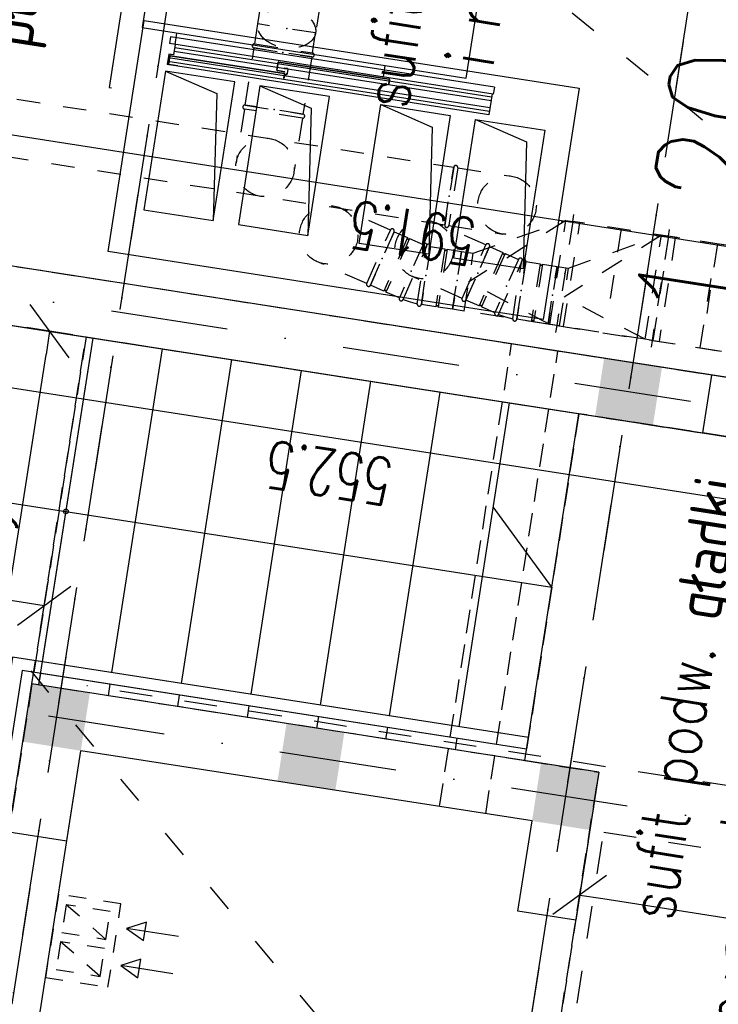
# Model space of a CAD drawing. Extents: x -38969 to 27108, y -24488 to 212598.
# Tile 139 of 256: x -9170 to -8871, y 35787 to 36207. Entities that reach past the tile are written whole.
import ezdxf
from ezdxf import colors
from ezdxf.entities.mleader import LeaderData, LeaderLine
from ezdxf.math import Vec2, Vec3

# ---------------------------------------------------------------- set-up
doc = ezdxf.new("R2010")
doc.units = 0
doc.header["$LTSCALE"] = 100
doc.header["$MEASUREMENT"] = 0
for name, pattern in [('0.5_0.5', [1, 0.5, -0.5]), ('0.7_0.7', [1.4, 0.7, -0.7]), ('ACAD_ISO03W100', [30, 12, -18]), ('DASHDOT2', [0.5, 0.25, -0.125, 0, -0.125]), ('DASHED22', [0.15, 0.1, -0.05])]:
    doc.linetypes.add(name, pattern=pattern)
doc.layers.get('0').update_dxf_attribs({"linetype": 'CONTINUOUS'})
doc.layers.get('DEFPOINTS').update_dxf_attribs({"linetype": 'CONTINUOUS'})
for name, color, linetype in [('F_0-DIM', 6, 'CONTINUOUS'), ('F_0-MUR', 3, 'CONTINUOUS'), ('F_0-MUW', 1, 'CONTINUOUS'), ('F_0-osie', 6, 'CONTINUOUS'), ('F_0-POMOCNICZA', 2, 'CONTINUOUS'), ('F_0-POW', 123, 'DASHED22'), ('F_0-STOLARKA', 6, 'CONTINUOUS'), ('F_0-sufit podw', 252, 'CONTINUOUS'), ('F_0-sufity TXT', 123, 'CONTINUOUS'), ('F_1-MEBLE', 5, 'CONTINUOUS'), ('F_1-mur', 3, 'CONTINUOUS'), ('F_1-MUW', 1, 'CONTINUOUS'), ('F_1-NR POM', 3, 'CONTINUOUS'), ('F_1-osie', 6, 'CONTINUOUS'), ('F_1-POMOCNICZA', 2, 'CONTINUOUS'), ('F_1-POW', 2, 'DASHED22'), ('F_1-sufit podw', 252, 'CONTINUOUS'), ('F_1-sufity TXT', 123, 'CONTINUOUS'), ('F_1-WEN_WYC1-_ZLICZAC', 6, 'CONTINUOUS'), ('F_1-WENTYLACJA', 2, 'CONTINUOUS'), ('t_1-TXT', 123, 'CONTINUOUS')]:
    doc.layers.add(name, color=color, linetype=linetype)
doc.styles.add('ROMANS', font='ROMANS.shx', dxfattribs={"width": 0.8})
doc.styles.get("Standard").update_dxf_attribs({"font": 'romans.shx', "width": 0.7})
doc.dimstyles.new('DIM100', dxfattribs={"dimscale": 10, "dimtxt": 2, "dimasz": 1, "dimexe": 0, "dimexo": 0, "dimgap": 0.5, "dimtad": 1, "dimdec": 4, "dimrnd": 0.5, "dimdsep": 46, "dimtxsty": 'Standard', "dimblk1": 'TICK1', "dimblk2": 'TICK1', "dimsah": 1, "dimcen": 0, "dimse1": 1, "dimse2": 1, "dimclrd": 6, "dimclre": 6, "dimclrt": 123, "dimadec": 0, "dimazin": 0, "dimtfac": 1, "dimtdec": 4, "dimtmove": 2, "dimatfit": 3, "dimldrblk": 'TICK1', "dimfxl": 1, "dimtolj": 1, "dimarcsym": 0})

# ---------------------------------------------------------------- blocks, each defined once
blk = doc.blocks.new('TICK1')
at = {"color": 0}
for p, q in [((-1, -1), (1, 1)), ((0, -1), (0, 1)), ((0, 0), (-1, 0))]:
    blk.add_line(p, q, dxfattribs=at)
blk = doc.blocks.new('*D1824')
at = {"layer": 'DEFPOINTS', "color": 0}
for p in [(-9246.54, 36468.08), (-8662.09, 36377.02), (-9291.95, 36176.6)]:
    blk.add_point(p, dxfattribs=at)
at = {"layer": 'F_0-DIM', "color": 6, "lineweight": -2, "transparency": 16777216}
blk.add_line((-8717.38, 36087.08), (-9282.07, 36175.06), dxfattribs=at)
at = {"layer": 'F_0-DIM', "color": 6, "lineweight": -2, "transparency": 16777216, "xscale": 10, "yscale": 10, "zscale": 10}
for p, rotation in [((-9291.95, 36176.6), 171.1447089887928), ((-8707.5, 36085.54), 351.1447089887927)]:
    blk.add_blockref('TICK1', p, dxfattribs=dict(at, rotation=rotation))
at = {"layer": 'F_0-DIM', "color": 123, "transparency": 16777216, "insert": (-9002.03, 36116.25), "char_height": 20, "attachment_point": 5, "rotation": 171.1447}
blk.add_mtext('\\A1;591.5', dxfattribs=at)
blk = doc.blocks.new('*D1825')
at = {"layer": 'DEFPOINTS', "color": 0}
for p in [(-9156.84, 36074.33), (-9108.66, 36066.82), (-9187.17, 35562.9)]:
    blk.add_point(p, dxfattribs=at)
at = {"layer": 'F_0-DIM', "color": 6, "lineweight": -2, "transparency": 16777216}
blk.add_line((-9233.81, 35580.29), (-9158.38, 36064.45), dxfattribs=at)
at = {"layer": 'F_0-DIM', "color": 6, "lineweight": -2, "transparency": 16777216, "xscale": 10, "yscale": 10, "zscale": 10}
for p, rotation in [((-9156.84, 36074.33), 81.14470898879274), ((-9235.35, 35570.4), 261.1447089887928)]:
    blk.add_blockref('TICK1', p, dxfattribs=dict(at, rotation=rotation))
at = {"layer": 'F_0-DIM', "color": 123, "transparency": 16777216, "insert": (-9210.91, 35824.67), "char_height": 20, "attachment_point": 5, "rotation": 81.1447}
blk.add_mtext('\\A1;510', dxfattribs=at)
blk = doc.blocks.new('DR_11100L0')
at = {"color": 7}
blk.add_line((-15, 50), (35, 50), dxfattribs=at)
blk.add_lwpolyline([(4, 0), (4, 3), (101, 3), (101, 0), (4, 0)])
blk.add_arc((4, 3), 97, 0, 90, dxfattribs=at)
blk = doc.blocks.new('*D1849')
at = {"layer": 'DEFPOINTS', "color": 0}
for p in [(-9304.3, 36097.3), (-9308.38, 36071.13), (-8758.39, 36012.25)]:
    blk.add_point(p, dxfattribs=at)
at = {"layer": 'F_0-DIM', "color": 6, "lineweight": -2, "transparency": 16777216}
blk.add_line((-8772.35, 35987.62), (-9298.5, 36069.59), dxfattribs=at)
at = {"layer": 'F_0-DIM', "color": 6, "lineweight": -2, "transparency": 16777216, "xscale": 10, "yscale": 10, "zscale": 10}
for p, rotation in [((-9308.38, 36071.13), 171.1447089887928), ((-8762.47, 35986.08), 351.1447089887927)]:
    blk.add_blockref('TICK1', p, dxfattribs=dict(at, rotation=rotation))
at = {"layer": 'F_0-DIM', "color": 123, "transparency": 16777216, "insert": (-9037.73, 36013.78), "char_height": 20, "attachment_point": 5, "rotation": 171.1447}
blk.add_mtext('\\A1;552.5', dxfattribs=at)
blk = doc.blocks.new('*D1850')
at = {"layer": 'DEFPOINTS', "color": 0}
for p in [(-9322.19, 35982.49), (-9326.73, 35953.32), (-9163.7, 35927.92)]:
    blk.add_point(p, dxfattribs=at)
at = {"layer": 'F_0-DIM', "color": 6, "lineweight": -2, "transparency": 16777216}
blk.add_line((-9169.04, 35958.62), (-9312.31, 35980.95), dxfattribs=at)
at = {"layer": 'F_0-DIM', "color": 6, "lineweight": -2, "transparency": 16777216, "xscale": 10, "yscale": 10, "zscale": 10}
for p, rotation in [((-9322.19, 35982.49), 171.1447089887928), ((-9159.16, 35957.09), 351.1447089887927)]:
    blk.add_blockref('TICK1', p, dxfattribs=dict(at, rotation=rotation))
at = {"layer": 'F_0-DIM', "color": 123, "transparency": 16777216, "insert": (-9242.98, 35954.96), "char_height": 20, "attachment_point": 5, "rotation": 171.1447}
blk.add_mtext('\\A1;165', dxfattribs=at)
blk = doc.blocks.new('*D1851')
at = {"layer": 'DEFPOINTS', "color": 0}
for p in [(-8932.13, 35822.74), (-8751.12, 35805.55), (-8752.6, 35796.03)]:
    blk.add_point(p, dxfattribs=at)
at = {"layer": 'F_0-DIM', "color": 6, "lineweight": -2, "transparency": 16777216}
blk.add_line((-8920.58, 35831.95), (-8761, 35807.09), dxfattribs=at)
at = {"layer": 'F_0-DIM', "color": 6, "lineweight": -2, "transparency": 16777216, "xscale": 10, "yscale": 10, "zscale": 10}
for p, rotation in [((-8930.46, 35833.49), 171.1447089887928), ((-8751.12, 35805.55), 351.1447089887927)]:
    blk.add_blockref('TICK1', p, dxfattribs=dict(at, rotation=rotation))
at = {"layer": 'F_0-DIM', "color": 123, "transparency": 16777216, "insert": (-8843.1, 35804.7), "char_height": 20, "attachment_point": 5, "rotation": 171.1447}
blk.add_mtext('\\A1;181.5', dxfattribs=at)

msp = doc.modelspace()

# ---------------------------------------------------------------- hatches: boundary and pattern name
at = {"layer": 'F_0-MUW', "linetype": 'Continuous'}
h = msp.add_hatch(color=256, dxfattribs=at)
h.dxf.hatch_style = 1
h.paths.add_polyline_path([(-9166.28513, 35911.33722), (-9168.20937, 35898.98622), (-9155.85837, 35897.06198), (-9153.93412, 35909.41298)])
h.paths.add_polyline_path([(-9164.36089, 35923.68823), (-9166.28513, 35911.33722), (-9153.93412, 35909.41298), (-9152.00988, 35921.76398)])
h.paths.add_polyline_path([(-9152.00988, 35921.76398), (-9153.93412, 35909.41298), (-9141.58312, 35907.48874), (-9139.65888, 35919.83974)])
h.paths.add_polyline_path([(-9153.93412, 35909.41298), (-9155.85837, 35897.06198), (-9143.50736, 35895.13773), (-9141.58312, 35907.48874)])
h = msp.add_hatch(color=256, dxfattribs=at)
h.dxf.hatch_style = 1
h.paths.add_polyline_path([(-9057.5963, 35894.40389), (-9059.52054, 35882.05288), (-9034.81853, 35878.2044), (-9032.89429, 35890.5554)])
h.paths.add_polyline_path([(-9055.67205, 35906.75489), (-9057.5963, 35894.40389), (-9032.89429, 35890.5554), (-9030.97005, 35902.90641)])
h = msp.add_hatch(color=256, dxfattribs=at)
h.dxf.hatch_style = 1
h.paths.add_polyline_path([(-8948.90746, 35877.47055), (-8950.83171, 35865.11955), (-8926.1297, 35861.27106), (-8924.20546, 35873.62207)])
h.paths.add_polyline_path([(-8946.98322, 35889.82156), (-8948.90746, 35877.47055), (-8924.20546, 35873.62207), (-8922.28121, 35885.97307)])
at = {"layer": 'F_1-MUW', "linetype": 'Continuous'}
h = msp.add_hatch(color=256, dxfattribs=at)
h.dxf.hatch_style = 1
h.paths.add_polyline_path([(-8921.96807, 36050.3846), (-8923.89231, 36038.0336), (-8899.1903, 36034.18511), (-8897.26606, 36046.53612)])
h.paths.add_polyline_path([(-8920.04382, 36062.73561), (-8921.96807, 36050.3846), (-8897.26606, 36046.53612), (-8895.34182, 36058.88712)])
h = msp.add_hatch(color=256, dxfattribs=at)
h.dxf.hatch_style = 1
h.paths.add_polyline_path([(-9166.28513, 35911.33722), (-9168.20937, 35898.98622), (-9155.85837, 35897.06198), (-9153.93412, 35909.41298)])
h.paths.add_polyline_path([(-9164.36089, 35923.68823), (-9166.28513, 35911.33722), (-9153.93412, 35909.41298), (-9152.00988, 35921.76398)])
h.paths.add_polyline_path([(-9152.00988, 35921.76398), (-9153.93412, 35909.41298), (-9141.58312, 35907.48874), (-9139.65888, 35919.83974)])
h.paths.add_polyline_path([(-9153.93412, 35909.41298), (-9155.85837, 35897.06198), (-9143.50736, 35895.13773), (-9141.58312, 35907.48874)])
h = msp.add_hatch(color=256, dxfattribs=at)
h.dxf.hatch_style = 1
h.paths.add_polyline_path([(-9057.5963, 35894.40389), (-9059.52054, 35882.05288), (-9034.81853, 35878.2044), (-9032.89429, 35890.5554)])
h.paths.add_polyline_path([(-9055.67205, 35906.75489), (-9057.5963, 35894.40389), (-9032.89429, 35890.5554), (-9030.97005, 35902.90641)])
h = msp.add_hatch(color=256, dxfattribs=at)
h.dxf.hatch_style = 1
h.paths.add_polyline_path([(-8948.90746, 35877.47055), (-8950.83171, 35865.11955), (-8926.1297, 35861.27106), (-8924.20546, 35873.62207)])
h.paths.add_polyline_path([(-8946.98322, 35889.82156), (-8948.90746, 35877.47055), (-8924.20546, 35873.62207), (-8922.28121, 35885.97307)])

# ---------------------------------------------------------------- linework, layer by layer
at = {"color": 1, "ltscale": 10}
for p, q in [((-9095.71491, 36342.3724), (-9117.26643, 36204.04116)), ((-8978.93519, 36182.48964), (-8957.38367, 36320.82088)), ((-9117.26643, 36204.04116), (-8978.93519, 36182.48964)), ((-9117.26643, 36204.04116), (-8978.93519, 36182.48964))]:
    msp.add_line(p, q, dxfattribs=at)
for p, q in [((-9111.59935, 36305.37666), (-9131.38056, 36178.40835)), ((-9105.2233, 36200.14076), (-9105.68512, 36197.17652)), ((-8966.89206, 36178.58924), (-9105.2233, 36200.14076)), ((-9103.21492, 36196.79167), (-9102.44522, 36201.73207)), ((-8967.35388, 36175.625), (-9105.68512, 36197.17652)), ((-9103.21492, 36196.79167), (-9103.89225, 36192.44411)), ((-8968.30974, 36172.73773), (-9103.67674, 36193.82743)), ((-8968.06344, 36174.31866), (-9103.43044, 36195.40836)), ((-9105.86841, 36192.75199), (-9106.57654, 36188.20682)), ((-8969.01786, 36168.19256), (-9106.36102, 36189.59014)), ((-8968.77156, 36169.77349), (-9106.11472, 36191.17107)), ((-9105.49753, 36191.88456), (-9106.02092, 36188.52509)), ((-9105.87271, 36188.502), (-9105.34931, 36191.86147)), ((-9103.89225, 36192.44411), (-9105.86841, 36192.75199)), ((-9105.17801, 36191.98659), (-9056.73738, 36184.43971)), ((-9105.15492, 36192.1348), (-9056.71428, 36184.58792)), ((-9058.88699, 36189.48071), (-9011.92847, 36182.16474)), ((-8969.23338, 36166.80925), (-9106.57654, 36188.20682)), ((-9102.11478, 36187.6129), (-9105.77068, 36188.18248)), ((-9102.09169, 36187.76112), (-9105.74759, 36188.33069)), ((-9102.11478, 36187.6129), (-9102.09169, 36187.76112)), ((-9059.75299, 36185.87099), (-9059.2296, 36189.23047)), ((-9059.60478, 36185.8479), (-9059.08138, 36189.20737)), ((-9056.34089, 36185.03578), (-9059.50275, 36185.52839)), ((-9056.3178, 36185.18399), (-9059.47966, 36185.6766)), ((-9058.91008, 36189.3325), (-9011.95156, 36182.01652)), ((-9014.28769, 36182.93712), (-9013.518, 36187.87752)), ((-9056.61225, 36184.26841), (-9056.90474, 36182.39105)), ((-9056.90474, 36182.39105), (-9056.75653, 36182.36796)), ((-9056.46404, 36184.24532), (-9056.75653, 36182.36796)), ((-9056.34089, 36185.03578), (-9056.3178, 36185.18399)), ((-9011.82644, 36181.84522), (-9012.11893, 36179.96787)), ((-9011.67823, 36181.82213), (-9011.97072, 36179.94478)), ((-9131.38056, 36178.40835), (-9130.39248, 36178.25441)), ((-9012.11893, 36179.96787), (-9011.97072, 36179.94478)), ((-8966.89206, 36178.58924), (-8967.35388, 36175.625)), ((-8967.84792, 36175.70197), (-8969.23338, 36166.80925))]:
    msp.add_line(p, q)
msp.add_lwpolyline([(-9055.27011, 36186.38705, -0.414213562), (-9055.14499, 36186.21575), (-9055.42022, 36184.44919, -0.198912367), (-9055.47995, 36184.35115), (-9056.47145, 36183.62695, 0.198912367), (-9056.59093, 36183.43088), (-9056.72574, 36182.56558), (-9056.57753, 36182.54249), (-9056.44272, 36183.40779, -0.198912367), (-9056.38298, 36183.50582), (-9055.39148, 36184.23002, 0.198912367), (-9055.272, 36184.4261), (-9054.99678, 36186.19266, 0.414213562), (-9055.24702, 36186.53526), (-9056.58093, 36186.74308), (-9056.60402, 36186.59487)], format="xyb", close=True)
for centre, radius, start, end in [((-9105.2011, 36191.83838), 0.3, 81.144709, 171.144709), ((-9105.2011, 36191.83838), 0.15, 81.144709, 171.144709), ((-9058.93317, 36189.18428), 0.3, 81.144709, 171.144709), ((-9105.7245, 36188.4789), 0.3, 171.144709, 261.144709), ((-9105.7245, 36188.4789), 0.15, 171.144709, 261.144709), ((-9059.45657, 36185.82481), 0.3, 171.144709, 261.144709), ((-9059.45657, 36185.82481), 0.15, 171.144709, 261.144709), ((-9058.93317, 36189.18428), 0.15, 81.144709, 171.144709), ((-9056.76047, 36184.2915), 0.15, 351.144709, 81.144709), ((-9056.76047, 36184.2915), 0.3, 351.144709, 81.144709), ((-9011.97466, 36181.86831), 0.15, 351.144709, 81.144709), ((-9011.97466, 36181.86831), 0.3, 351.144709, 81.144709)]:
    msp.add_arc(centre, radius, start, end)
at = {"layer": 'F_0-MUR'}
for p, q in [((-8716.00524, 36030.94712), (-9171.01622, 36101.83622)), ((-9174.8647, 36077.13421), (-8719.85373, 36006.24511)), ((-9174.21301, 35860.45109), (-9164.36089, 35923.68823)), ((-8922.28121, 35885.97307), (-9164.36089, 35923.68823)), ((-8922.28121, 35885.97307), (-8932.13334, 35822.73593)), ((-9174.21301, 35860.45109), (-9149.511, 35856.6026)), ((-8932.13334, 35822.73593), (-8956.83534, 35826.58442))]:
    msp.add_line(p, q, dxfattribs=at)
at = {"layer": 'F_0-MUR', "color": 3}
for p, q in [((-9149.511, 35856.6026), (-9143.50736, 35895.13773)), ((-8950.83171, 35865.11955), (-9143.50736, 35895.13773)), ((-8956.83534, 35826.58442), (-8950.83171, 35865.11955))]:
    msp.add_line(p, q, dxfattribs=at)
at = {"layer": 'F_0-MUR'}
msp.add_circle((-9149.85119, 35997.33243), 1, dxfattribs=at)
at = {"layer": 'F_0-MUW', "linetype": 'Continuous'}
for p, q in [((-9161.39664, 35923.22641), (-9138.30573, 36071.43845)), ((-9130.21484, 35928.48903), (-9108.66332, 36066.82027)), ((-9100.57243, 35923.87085), (-9079.02091, 36062.20209)), ((-9049.37851, 36057.5839), (-9060.92396, 35983.47788)), ((-9019.7361, 36052.96572), (-9041.28762, 35914.63448)), ((-9011.64521, 35910.0163), (-8990.09369, 36048.34754)), ((-8982.0028, 35905.39812), (-8960.45128, 36043.72936)), ((-8953.89978, 35890.89913), (-8930.80887, 36039.11118)), ((-9060.92396, 35983.47788), (-9070.93002, 35919.25266)), ((-9131.75424, 35918.60823), (-9130.98454, 35923.54863)), ((-9102.11183, 35913.99004), (-9101.34213, 35918.93045)), ((-9071.69972, 35914.31226), (-9072.46942, 35909.37186)), ((-9042.05731, 35909.69408), (-9042.82701, 35904.75368)), ((-9013.1846, 35900.1355), (-9012.4149, 35905.0759)), ((-8983.54219, 35895.51731), (-8982.7725, 35900.45772))]:
    msp.add_line(p, q, dxfattribs=at)
for points in [[(-9149.85119, 35997.33243), (-8942.35433, 35965.00515), (-8967.37855, 35999.26574)], [(-8952.36039, 35900.77993), (-9159.85725, 35933.10721)], [(-8953.13009, 35895.83953), (-9160.62695, 35928.16681)]]:
    msp.add_lwpolyline(points, dxfattribs=at)
at = {"layer": 'F_0-osie', "linetype": 'DASHDOT2', "ltscale": 2}
for p, q in [((-9022.01301, 36756.16593), (-9283.38316, 35078.5274)), ((-8804.63534, 36722.29926), (-9066.0055, 35044.66073)), ((-8685.39363, 36013.52714), (-9702.5148, 36171.99102)), ((-8712.33303, 35840.61309), (-9729.45419, 35999.07697))]:
    msp.add_line(p, q, dxfattribs=at)
at = {"layer": 'F_0-POMOCNICZA', "color": 10, "linetype": 'DASHED22'}
for p, q in [((-8990.35492, 35871.27713), (-8959.56704, 36068.89318)), ((-8970.59331, 35868.19834), (-8939.80543, 36065.81439))]:
    msp.add_line(p, q, dxfattribs=at)
at = {"layer": 'F_0-POW', "color": 1}
for points in [[(-9300.45474, 36122.00228), (-9246.53745, 36468.0774), (-8662.08796, 36377.02224), (-8716.00524, 36030.94712)], [(-9382.81232, 35593.37933), (-9304.30322, 36097.30027), (-9141.26997, 36071.90027), (-9196.68816, 35716.19137), (-8954.60849, 35678.47621), (-8922.28121, 35885.97307), (-9164.36089, 35923.68823), (-9141.26997, 36071.90027), (-8730.72261, 36007.93844), (-8809.23171, 35504.0175)]]:
    msp.add_lwpolyline(points, close=True, dxfattribs=at)
at = {"layer": 'F_0-sufit podw', "color": 3, "linetype": 'ACAD_ISO03W100', "ltscale": 0.01}
for points in [[(-8716.00524, 36030.94712), (-9246.53745, 36468.0774)], [(-8812.19596, 35504.47931), (-9304.30322, 36097.30027)]]:
    msp.add_lwpolyline(points, dxfattribs=at)
at = {"layer": 'F_1-MEBLE'}
for p, q in [((-9107.34828, 36185.46948), (-9085.45623, 36175.85609)), ((-9066.99639, 36179.1828), (-9045.10433, 36169.56941)), ((-9085.45623, 36175.85609), (-9086.94223, 36121.56648)), ((-9045.10433, 36169.56941), (-9046.59034, 36115.2798)), ((-9015.35438, 36171.13716), (-8993.46233, 36161.52376)), ((-8975.00249, 36164.85047), (-8953.11044, 36155.23708)), ((-8993.46233, 36161.52376), (-8994.94834, 36107.23416)), ((-8953.11044, 36155.23708), (-8954.59644, 36100.94748))]:
    msp.add_line(p, q, dxfattribs=at)
for points in [[(-9116.48009, 36207.13346), (-8930.721, 36178.19285), (-8946.11494, 36079.38482), (-9131.87404, 36108.32543)], [(-9077.70587, 36180.8513), (-9107.34828, 36185.46948), (-9116.58464, 36126.18466), (-9086.94223, 36121.56648)], [(-9037.35398, 36174.56462), (-9066.99639, 36179.1828), (-9076.23275, 36119.89798), (-9046.59034, 36115.2798)], [(-9015.35438, 36171.13716), (-8985.71197, 36166.51897), (-8994.94834, 36107.23416), (-9024.59075, 36111.85234)], [(-8975.00249, 36164.85047), (-8945.36008, 36160.23229), (-8954.59644, 36100.94748), (-8984.23885, 36105.56566)]]:
    msp.add_lwpolyline(points, close=True, dxfattribs=at)
at = {"layer": 'F_1-mur'}
for p, q in [((-8874.09809, 36055.57742), (-9300.45474, 36122.00228)), ((-9304.30322, 36097.30027), (-8877.94658, 36030.87542)), ((-9304.30322, 36097.30027), (-8877.94658, 36030.87542)), ((-8877.94658, 36030.87542), (-8874.09809, 36055.57742)), ((-9174.21301, 35860.45109), (-9164.36089, 35923.68823)), ((-8922.28121, 35885.97307), (-9164.36089, 35923.68823)), ((-8922.28121, 35885.97307), (-8932.13334, 35822.73593)), ((-8932.13334, 35822.73593), (-8956.83534, 35826.58442))]:
    msp.add_line(p, q, dxfattribs=at)
at = {"layer": 'F_1-mur', "color": 3}
for p, q in [((-9168.13767, 35737.04489), (-9143.50736, 35895.13773)), ((-8950.83171, 35865.11955), (-9143.50736, 35895.13773)), ((-8956.83534, 35826.58442), (-8950.83171, 35865.11955))]:
    msp.add_line(p, q, dxfattribs=at)
at = {"layer": 'F_1-MUW', "linetype": 'Continuous'}
for p, q in [((-9159.85725, 35933.10721), (-9138.30573, 36071.43845)), ((-9130.21484, 35928.48903), (-9108.66332, 36066.82027)), ((-9100.57243, 35923.87085), (-9079.02091, 36062.20209)), ((-9049.37851, 36057.5839), (-9060.92396, 35983.47788)), ((-9019.7361, 36052.96572), (-9041.28762, 35914.63448)), ((-9011.64521, 35910.0163), (-8990.09369, 36048.34754)), ((-8982.0028, 35905.39812), (-8960.45128, 36043.72936)), ((-8953.89978, 35890.89913), (-8930.80887, 36039.11118)), ((-9060.92396, 35983.47788), (-9070.93002, 35919.25266)), ((-9161.39664, 35923.22641), (-9160.62695, 35928.16681)), ((-9131.75424, 35918.60823), (-9130.98454, 35923.54863)), ((-9102.11183, 35913.99004), (-9101.34213, 35918.93045)), ((-9071.69972, 35914.31226), (-9072.46942, 35909.37186)), ((-9042.05731, 35909.69408), (-9042.82701, 35904.75368)), ((-9013.1846, 35900.1355), (-9012.4149, 35905.0759)), ((-8983.54219, 35895.51731), (-8982.7725, 35900.45772))]:
    msp.add_line(p, q, dxfattribs=at)
for points in [[(-9205.26938, 35641.62353), (-9289.75024, 35654.78535), (-9234.33205, 36010.49425), (-9149.85119, 35997.33243)], [(-9149.85119, 35997.33243), (-8942.35433, 35965.00515), (-8967.37855, 35999.26574)], [(-8952.36039, 35900.77993), (-9172.70229, 35935.10842), (-9208.10836, 35707.84996)], [(-8953.13009, 35895.83953), (-9168.53159, 35929.39833), (-9202.39826, 35712.02066)]]:
    msp.add_lwpolyline(points, dxfattribs=at)
at = {"layer": 'F_1-osie', "linetype": 'DASHDOT2', "ltscale": 2}
for p, q in [((-9011.2314, 36825.36913), (-9283.38316, 35078.5274)), ((-8793.85373, 36791.50246), (-9066.0055, 35044.66073)), ((-8685.39363, 36013.52714), (-9640.27707, 36162.29461)), ((-8712.33303, 35840.61309), (-9667.21646, 35989.38055))]:
    msp.add_line(p, q, dxfattribs=at)
at = {"layer": 'F_1-POMOCNICZA', "linetype": '0.7_0.7', "ltscale": 0.2}
msp.add_line((-8781.05644, 35866.75392), (-9140.96469, 35922.82636), dxfattribs=at)
msp.add_lwpolyline([(-8791.75078, 35840.3353), (-8811.7629, 35711.88487), (-8940.21334, 35731.89699), (-8920.20122, 35860.34743)], close=True, dxfattribs=at)
at = {"layer": 'F_1-POW', "color": 1}
for points in [[(-9300.45474, 36122.00228), (-9267.59376, 36332.92477), (-8924.23586, 36279.43082), (-8903.17955, 36414.58346), (-8672.95685, 36378.71557), (-8694.01315, 36243.56294), (-8683.14427, 36241.86961), (-8716.00524, 36030.94712)], [(-9382.81232, 35593.37933), (-9304.30322, 36097.30027), (-9141.26997, 36071.90027), (-9196.68816, 35716.19137), (-8954.60849, 35678.47621), (-8922.28121, 35885.97307), (-9164.36089, 35923.68823), (-9141.26997, 36071.90027), (-8730.72261, 36007.93844), (-8809.23171, 35504.0175)], [(-8954.60849, 35678.47621), (-8973.23516, 35558.9185), (-8973.23516, 35558.9185), (-8973.23516, 35558.9185), (-8973.23516, 35558.9185), (-8979.06312, 35521.51101), (-8981.23492, 35507.57097), (-8801.89835, 35479.63097), (-8719.85373, 36006.24511), (-8930.80887, 36039.11118), (-8953.89978, 35890.89913), (-8922.28121, 35885.97307), (-8954.60849, 35678.47621)]]:
    msp.add_lwpolyline(points, close=True, dxfattribs=at)
at = {"layer": 'F_1-sufit podw', "color": 3, "linetype": 'ACAD_ISO03W100', "ltscale": 0.01}
for points in [[(-8716.00524, 36030.94712), (-9246.53745, 36468.0774)], [(-8812.19596, 35504.47931), (-9304.30322, 36097.30027)]]:
    msp.add_lwpolyline(points, dxfattribs=at)
at = {"layer": 'F_1-WEN_WYC1-_ZLICZAC', "linetype": '0.5_0.5', "ltscale": 0.2}
for p, q in [((-9069.26811, 36197.05955), (-9067.93654, 36205.60645)), ((-9044.56611, 36193.21107), (-9043.23453, 36201.75796)), ((-9073.60689, 36169.21055), (-9077.18598, 36146.23768)), ((-9048.90488, 36165.36207), (-9052.48397, 36142.3892)), ((-8982.5304, 36144.14148), (-8959.55754, 36140.56239)), ((-9011.32199, 36117.56336), (-9032.58574, 36126.96632)), ((-8933.36221, 36121.2331), (-8932.90039, 36124.19735)), ((-8933.36221, 36121.2331), (-8932.90039, 36124.19735)), ((-8970.56368, 36111.21336), (-8991.82743, 36120.61631)), ((-8986.37889, 36119.43947), (-8963.40602, 36115.86038)), ((-8936.32645, 36121.69492), (-8977.88845, 36095.27807)), ((-8943.25373, 36077.23131), (-8936.32645, 36121.69492)), ((-8937.32524, 36076.30767), (-8930.39797, 36120.77129)), ((-8912.77721, 36118.02603), (-8918.31902, 36082.45514)), ((-9004.00544, 36114.32794), (-9014.11614, 36091.46369)), ((-9003.09087, 36113.92351), (-9013.20157, 36091.05927)), ((-8895.56814, 36115.34492), (-8937.13014, 36088.92807)), ((-8902.49541, 36070.88131), (-8895.56814, 36115.34492)), ((-8889.63966, 36114.42129), (-8896.56693, 36069.95767)), ((-8892.6039, 36114.8831), (-8892.14208, 36117.84734)), ((-8892.6039, 36114.8831), (-8892.14208, 36117.84734)), ((-8988.0682, 36109.51483), (-8991.91668, 36084.81283)), ((-8871.60719, 36111.61189), (-8877.14901, 36076.041)), ((-8987.08011, 36109.36089), (-8990.9286, 36084.65889)), ((-8979.8127, 36082.92707), (-8975.96421, 36107.62908)), ((-8963.24712, 36107.97794), (-8973.35783, 36085.11369)), ((-8962.33255, 36107.57351), (-8972.44326, 36084.70926)), ((-8899.11947, 36070.35535), (-8893.57765, 36105.92624)), ((-9021.4327, 36094.69912), (-9042.69644, 36104.10207)), ((-8947.30988, 36103.16483), (-8951.15837, 36078.46283)), ((-8946.3218, 36103.01089), (-8950.17029, 36078.30889)), ((-8939.05439, 36076.57707), (-8935.2059, 36101.27907)), ((-8878.94617, 36067.21242), (-8873.40435, 36102.78331)), ((-8980.67438, 36088.34912), (-9001.93813, 36097.75207)), ((-8943.25373, 36077.23131), (-8977.88845, 36095.27807)), ((-8902.49541, 36070.88131), (-8937.13014, 36088.92807)), ((-8940.28949, 36076.76949), (-8940.7513, 36073.80525)), ((-8940.28949, 36076.76949), (-8940.7513, 36073.80525)), ((-8899.53117, 36070.41949), (-8899.99299, 36067.45525)), ((-8899.53117, 36070.41949), (-8899.99299, 36067.45525))]:
    msp.add_line(p, q, dxfattribs=at)
for points in [[(-9035.22013, 36415.60097), (-9010.51813, 36411.75249), (-9043.23453, 36201.75796), (-9067.93654, 36205.60645)], [(-9069.53751, 36195.33041), (-9044.8355, 36191.48193), (-9048.63549, 36167.09121), (-9073.33749, 36170.93969)], [(-8984.25954, 36144.41087), (-8988.10803, 36119.70886), (-9233.9411, 36158.00879), (-9230.09262, 36182.71079)], [(-8940.28949, 36076.76949), (-8943.25373, 36077.23131), (-8979.8127, 36082.92707), (-8984.7531, 36083.69677), (-8980.90461, 36108.39877), (-8975.96421, 36107.62908), (-8936.32645, 36121.69492), (-8933.36221, 36121.2331)], [(-8933.36221, 36121.2331), (-8940.28949, 36076.76949), (-8816.77945, 36057.52706), (-8809.85218, 36101.99068)], [(-8899.53117, 36070.41949), (-8902.49541, 36070.88131), (-8939.05439, 36076.57707), (-8943.99479, 36077.34676), (-8940.1463, 36102.04877), (-8935.2059, 36101.27907), (-8895.56814, 36115.34492), (-8892.6039, 36114.8831)], [(-8776.02114, 36051.17706), (-8769.09386, 36095.64068), (-8892.6039, 36114.8831), (-8899.53117, 36070.41949)]]:
    msp.add_lwpolyline(points, close=True, dxfattribs=at)
for points in [[(-9044.8355, 36191.48193), (-9069.53751, 36195.33041, -1), (-9069.26811, 36197.05955), (-9044.56611, 36193.21107, -1)], [(-9073.33749, 36170.93969), (-9048.63549, 36167.09121, -1), (-9048.90488, 36165.36207), (-9073.60689, 36169.21055, -1)], [(-8988.10803, 36119.70886), (-8984.25954, 36144.41087, -1), (-8982.5304, 36144.14148), (-8986.37889, 36119.43947, -1)], [(-9009.7215, 36116.85561), (-9019.8322, 36093.99137, -1), (-9021.4327, 36094.69912), (-9011.32199, 36117.56336, -1)], [(-9009.7215, 36116.85561), (-9004.00544, 36114.32794, 1), (-9003.09087, 36113.92351), (-8997.3748, 36111.39584), (-9007.48551, 36088.53159), (-9013.20157, 36091.05927, 1), (-9014.11614, 36091.46369), (-9019.8322, 36093.99137)], [(-8997.3748, 36111.39584), (-9007.48551, 36088.53159, 1), (-9005.88501, 36087.82384), (-8995.77431, 36110.68809, 1)], [(-8994.2437, 36110.47695), (-8998.09218, 36085.77495, -1), (-8999.82132, 36086.04434), (-8995.97284, 36110.74635, -1.000000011)], [(-8994.2437, 36110.47695), (-8988.0682, 36109.51483, 1), (-8987.08011, 36109.36089), (-8980.90461, 36108.39877), (-8984.7531, 36083.69677), (-8990.9286, 36084.65889, 1), (-8991.91668, 36084.81283), (-8998.09218, 36085.77495)], [(-8968.96319, 36110.50561), (-8979.07389, 36087.64137, -1), (-8980.67438, 36088.34912), (-8970.56368, 36111.21336, -1)], [(-8968.96319, 36110.50561), (-8963.24712, 36107.97794, 1), (-8962.33255, 36107.57351), (-8956.61649, 36105.04583), (-8966.72719, 36082.18159), (-8972.44326, 36084.70926, 1), (-8973.35783, 36085.11369), (-8979.07389, 36087.64137)], [(-8956.61649, 36105.04583), (-8966.72719, 36082.18159, 1), (-8965.1267, 36081.47384), (-8955.016, 36104.33809, 1)], [(-8953.48538, 36104.12695), (-8957.33387, 36079.42495, -1), (-8959.06301, 36079.69434), (-8955.21453, 36104.39635, -1.000000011)], [(-8953.48538, 36104.12695), (-8947.30988, 36103.16483, 1), (-8946.3218, 36103.01089), (-8940.1463, 36102.04877), (-8943.99479, 36077.34676), (-8950.17029, 36078.30889, 1), (-8951.15837, 36078.46283), (-8957.33387, 36079.42495)]]:
    msp.add_lwpolyline(points, format="xyb", close=True, dxfattribs=at)
for points in [[(-9005.88501, 36087.82384), (-9002.87918, 36086.84543), (-8999.82132, 36086.04434)], [(-8965.1267, 36081.47384), (-8962.12087, 36080.49543), (-8959.06301, 36079.69434)]]:
    msp.add_lwpolyline(points, dxfattribs=at)
for centre in [(-9064.83498, 36144.31344), (-8961.48178, 36128.21138), (-9037.64109, 36115.53419), (-8996.88278, 36109.18419)]:
    msp.add_circle(centre, 12.5, dxfattribs=at)
msp.add_ellipse((-9055.58553, 36203.6822), major_axis=(12.351, -1.92424), ratio=0.666666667, dxfattribs=at)
for p in [(-9055.58553, 36203.6822), (-9057.1865, 36193.40617), (-9057.1865, 36193.40617), (-9060.98649, 36169.01545), (-9060.98649, 36169.01545), (-8986.18379, 36132.05987), (-8986.18379, 36132.05987), (-9014.77685, 36105.42349), (-9014.77685, 36105.42349), (-9002.43016, 36099.96371), (-9002.43016, 36099.96371), (-8996.16794, 36098.12595), (-8996.16794, 36098.12595), (-8974.01854, 36099.07349), (-8974.01854, 36099.07349), (-8936.82585, 36099.0013), (-8936.82585, 36099.0013), (-8982.82886, 36096.04777), (-8982.82886, 36096.04777), (-8961.67184, 36093.61371), (-8961.67184, 36093.61371), (-8955.40963, 36091.77595), (-8955.40963, 36091.77595), (-8942.07054, 36089.69777), (-8942.07054, 36089.69777), (-8896.06754, 36092.6513), (-8896.06754, 36092.6513)]:
    msp.add_point(p, dxfattribs=at)
at = {"layer": 'F_1-WENTYLACJA', "linetype": '0.5_0.5', "ltscale": 0.15}
for p, q in [((-9132.78879, 35814.52687), (-9149.71504, 35829.30868)), ((-9135.25182, 35798.71758), (-9152.17807, 35813.49939))]:
    msp.add_line(p, q, dxfattribs=at)
for points in [[(-9131.91526, 35794.1495), (-9126.37344, 35829.72039), (-9153.05161, 35833.87676), (-9158.59343, 35798.30587)], [(-9132.78879, 35814.52687), (-9130.94152, 35826.38383), (-9149.71504, 35829.30868), (-9151.56232, 35817.45171)], [(-9135.25182, 35798.71758), (-9133.40455, 35810.57454), (-9152.17807, 35813.49939), (-9154.02535, 35801.64243)]]:
    msp.add_lwpolyline(points, close=True, dxfattribs=at)
at = {"layer": 'F_1-WENTYLACJA', "ltscale": 0.15}
for points in [[(-9101.80668, 35815.77234), (-9123.9903, 35819.22847), (-9116.70142, 35814.04464), (-9115.4699, 35821.94928), (-9123.9903, 35819.22847)], [(-9104.28063, 35799.893), (-9126.46425, 35803.34913), (-9119.17536, 35798.1653), (-9117.94385, 35806.06994), (-9126.46425, 35803.34913)]]:
    msp.add_lwpolyline(points, dxfattribs=at)

# ---------------------------------------------------------------- block references
at = {"layer": 'F_0-STOLARKA', "xscale": -1.100000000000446, "yscale": 1.100000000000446, "zscale": 1.100000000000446, "rotation": 261.1447089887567}
msp.add_blockref('DR_11100L0', (-9287.12531, 36106.86998), dxfattribs=at)

# ---------------------------------------------------------------- texts
at = {"layer": 'F_0-sufity TXT', "color": 4, "char_height": 20, "attachment_point": 5, "rotation": 81.144709, "style": 'ROMANS'}
for s, insert, width in [('{\\C256;sufit tynkowany \\Pi malowany}', (-8981.27135, 36249.51226), 242.1062337), ('{\\C256;biegi i spoczniki schodów  tynkowane \\Pi malowane}', (-8883.37746, 35680.02946), 295.9837708)]:
    msp.add_mtext(s, dxfattribs=dict(at, insert=insert, width=width))
at = {"layer": 'F_1-NR POM', "color": 3, "style": 'ROMANS', "width": 0.8}
msp.add_text('1.20', height=50, rotation=81.144709, dxfattribs=at).set_placement((-8858.52842, 36072.14605))
at = {"layer": 'F_1-sufity TXT', "color": 4, "char_height": 20, "width": 242.1062337, "attachment_point": 5, "rotation": 81.144709, "style": 'ROMANS'}
for s, insert in [('{\\C256;sufit podw. gładki\\Ppo skosie dachu\\Ppłyta GKF ppoż\\Pmalowany}', (-9175.00048, 36279.69457)), ('{\\C256;sufit podw. gładki\\Ph=270cm\\Ppłyta GK\\Pmalowany}', (-9239.95393, 35958.64698)), ('{\\C256;sufit podw. gładki\\Ph=270cm\\Ppłyta GK\\Pmalowany}', (-8833.08667, 35909.3176))]:
    msp.add_mtext(s, dxfattribs=dict(at, insert=insert))

# ---------------------------------------------------------------- dimensions: what is measured, and where the dimension line sits
at = {"layer": 'F_0-DIM'}
for base, p1, p2, angle, picture, middle in [((-9291.94908, 36176.59693), (-8662.08796, 36377.02224), (-9246.53745, 36468.0774), 171.144709, '*D1824', (-9002.03343, 36116.24814)), ((-9308.38065, 36071.12878), (-8758.38886, 36012.24875), (-9304.30322, 36097.30027), 171.144709, '*D1849', (-9037.73256, 36013.78181)), ((-9156.83857, 36074.3258), (-9187.17243, 35562.89932), (-9108.66332, 36066.82027), 81.144709, '*D1825', (-9210.91433, 35824.67442)), ((-9322.19101, 35982.48518), (-9163.70114, 35927.92286), (-9326.73439, 35953.32286), 171.144709, '*D1850', (-9242.98347, 35954.96398)), ((-8751.12099, 35805.55209), (-8932.13334, 35822.73593), (-8752.60434, 35796.03103), 171.144709, '*D1851', (-8843.09837, 35804.70089))]:
    dim = msp.add_linear_dim(base=base, p1=p1, p2=p2, angle=angle, dimstyle='DIM100', dxfattribs=at)
    dim.commit()
    dim.dimension.update_dxf_attribs({"geometry": picture, "text_midpoint": middle})

# ---------------------------------------------------------------- leaders
at = {"layer": 't_1-TXT', "ltscale": 0.6}
ml = msp.add_multileader_mtext('Standard', dxfattribs=at)
ml.set_content('ppp=297,30', color=256)
ml.set_leader_properties()
ml.build(insert=Vec2(0, 0))
ml.multileader.update_dxf_attribs({"dogleg_length": 0.36, "arrow_head_size": 0.09})
ctx = ml.context
ctx.base_point, ctx.char_height, ctx.arrow_head_size, ctx.landing_gap_size, ctx.plane_origin, ctx.plane_x_axis, ctx.plane_y_axis = Vec3(-32072.77193, 59913.30266), 100, 0.09, 0.045, Vec3(-30900.37988, 64272.54371), Vec3(0.081927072, 0.996638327), Vec3(-0.996638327, 0.081927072)
notes = []
notes.append((ctx, [(0, (0, 0, 0), (0, 0), (1, 0), 1, [])]))
ctx.mtext.insert, ctx.mtext.text_direction, ctx.mtext.rotation, ctx.mtext.flow_direction = Vec3(-32139.2108, 59918.80931), Vec3(0.081927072, 0.996638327), 1.488777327, 5
ml = msp.add_multileader_mtext('Standard', dxfattribs=at)
ml.set_content('1kond.', color=256)
ml.set_leader_properties()
ml.build(insert=Vec2(0, 0))
ml.multileader.update_dxf_attribs({"dogleg_length": 0.36, "arrow_head_size": 0.09})
ctx = ml.context
ctx.base_point, ctx.char_height, ctx.arrow_head_size, ctx.landing_gap_size, ctx.plane_origin, ctx.plane_x_axis, ctx.plane_y_axis = Vec3(-32578.38797, 60152.18437), 100, 0.09, 0.045, Vec3(-31833.25262, 57759.6945), Vec3(0.085898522, 0.996303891), Vec3(-0.996303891, 0.085898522)
ctx.text_align_type = 2
notes.append((ctx, [(0, (0, 0, 0), (0, 0), (1, 0), 1, [])]))
ctx.mtext.insert, ctx.mtext.text_direction, ctx.mtext.rotation, ctx.mtext.alignment, ctx.mtext.flow_direction = Vec3(-32597.43945, 60513.29581), Vec3(0.085898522, 0.996303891), 1.484791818, 3, 5
for ctx, leaders in notes:
    for number, flags, end, landing, length, lines in leaders:
        leader = LeaderData()
        leader.index, (leader.has_last_leader_line, leader.has_dogleg_vector, leader.attachment_direction) = number, flags
        leader.last_leader_point, leader.dogleg_vector, leader.dogleg_length = Vec3(end), Vec3(landing), length
        for number, points, colour, breaks in lines:
            line = LeaderLine()
            line.index, line.vertices, line.color, line.breaks = number, Vec3.list(points), colors.encode_raw_color(colour), breaks
            leader.lines.append(line)
        ctx.leaders.append(leader)

doc.saveas('drawing.dxf')
